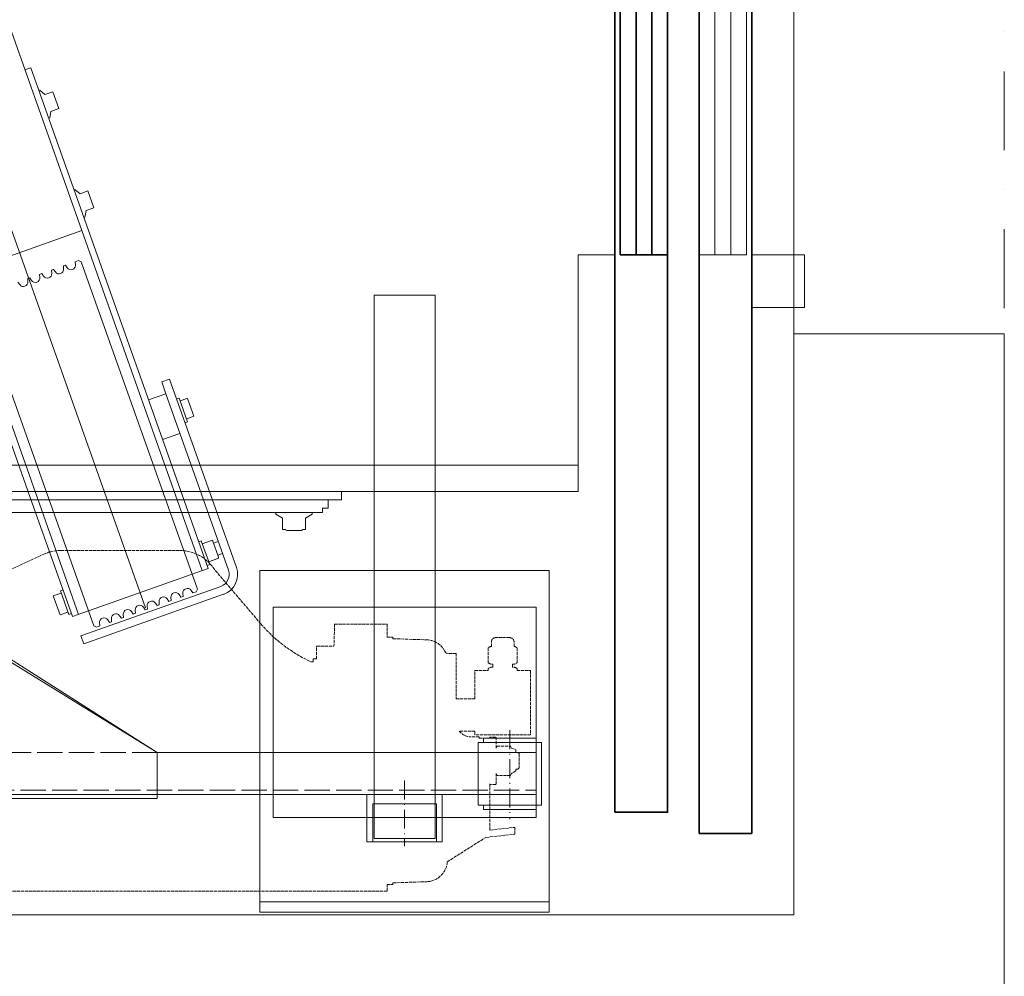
# Model space of a CAD drawing. Header units: millimetres. Extents: x 144573 to 336993, y 74252 to 247042.
# Tile 142 of 256: x 162926 to 163861, y 186472 to 187381. Entities that reach past the tile are written whole.
import ezdxf

# ---------------------------------------------------------------- set-up
doc = ezdxf.new("R2010")
doc.units = ezdxf.units.MM
for name, pattern in [('ACAD_ISO02W100', [15, 12, -3]), ('ACAD_ISO10W100', [18.5, 12, -3, 0.5, -3]), ('CK_Čerchovaná 50', [6, 3, -1.5, 0, -1.5])]:
    doc.linetypes.add(name, pattern=pattern)
for name, color, linetype, lineweight in [('CONT_25', 255, 'Continuous', 0), ('DASH_25', 255, 'ACAD_ISO02W100', 0), ('DASHD_25', 255, 'ACAD_ISO10W100', 0), ('NOVÁ TENKÁ', 255, 'Continuous', 0), ('TENKA', 255, 'Continuous', 0), ('ŽB', 255, 'Continuous', 0)]:
    doc.layers.add(name, color=color, linetype=linetype, lineweight=lineweight)

# ---------------------------------------------------------------- blocks, each defined once
blk = doc.blocks.new('MX20_Planview')
at = {"layer": 'DASH_25', "ltscale": 0.25}
for p, q in [((58.22, 667.01), (58.22, 679.77)), ((58.22, 679.77), (119.22, 679.77)), ((119.22, 679.77), (119.22, 626.77)), ((36.62, 667.01), (50.86, 667.01)), ((56.36, 667.01), (58.22, 667.01)), ((132, 661.74), (133.59, 665.71)), ((133.59, 665.71), (136, 665.71)), ((136, 667.74), (137.2, 668.94)), ((136, 665.71), (136, 667.74)), ((137.2, 668.94), (150.8, 668.94)), ((150.8, 668.94), (152, 667.74)), ((152, 667.74), (152, 665.71)), ((152, 665.71), (153.61, 665.71)), ((153.61, 665.71), (156, 661.74)), ((207.3, 664.74), (213.81, 664.77)), ((209.91, 640.94), (207.3, 664.74)), ((216.81, 637.28), (213.81, 664.77)), ((26.94, 659.85), (26.94, 646.69)), ((35.42, 664.05), (31.14, 664.05)), ((55.16, 662.65), (52.06, 662.65)), ((130.14, 660.67), (132, 661.74)), ((130.14, 648.02), (130.14, 660.67)), ((156, 661.74), (157.86, 660.67)), ((157.86, 660.67), (157.86, 648.02)), ((122, 646.94), (121.5, 646.44)), ((121.5, 646.44), (121.5, 641.44)), ((132, 646.94), (122, 646.94)), ((132, 646.94), (130.14, 648.02)), ((157.86, 648.02), (156, 646.94)), ((156, 646.94), (166, 646.94)), ((166, 646.94), (166.5, 646.44)), ((166.5, 646.44), (166.5, 641.44)), ((35.42, 642.49), (31.14, 642.49)), ((36.62, 639.53), (50.86, 639.53)), ((55.16, 643.89), (52.06, 643.89)), ((56.36, 639.53), (58.22, 639.53)), ((58.22, 626.77), (58.22, 639.53)), ((121.5, 641.44), (122, 640.94)), ((122, 640.94), (122.65, 640.94)), ((122.65, 640.94), (122.58, 640.94)), ((122.65, 630.94), (122.65, 640.94)), ((166.5, 641.44), (166, 640.94)), ((209.91, 640.94), (166, 640.94)), ((240.03, 600.58), (216.81, 637.28)), ((121.39, 630.94), (121.2, 622.63)), ((121.39, 630.94), (122.65, 630.94)), ((122.65, 630.94), (122.58, 630.94)), ((85.01, 626.77), (58.22, 626.77)), ((85.01, 626.77), (85.01, 608.94)), ((115.71, 626.77), (115.71, 611.82)), ((119.22, 626.77), (115.71, 626.77)), ((42, 608.94), (85.01, 608.94)), ((42, 608.94), (42, 601.25)), ((27.95, 548.94), (29.08, 581.31)), ((260.05, 548.94), (258.92, 581.31)), ((260.05, 548.94), (258.92, 581.31)), ((14.25, 543.5), (26.5, 543.5)), ((14.25, 493.5), (14.25, 543.5)), ((26.5, 548.94), (27.95, 548.94)), ((26.5, 543.5), (26.5, 548.94)), ((261.5, 548.94), (260.05, 548.94)), ((261.5, 548.94), (260.05, 548.94)), ((261.5, 543.5), (261.5, 548.94)), ((261.5, 543.5), (268, 543.5)), ((268, -543.5), (268, 543.5)), ((14.25, 493.5), (35.1, 492.94)), ((35.1, 476.71), (35.1, 492.94)), ((47.1, 476.21), (35.6, 476.21)), ((47.1, 473.21), (47.1, 476.21)), ((50.02, 473.21), (47.1, 473.21)), ((50.02, 473.21), (50.02, 471.22)), ((13.84, 423.43), (-37.67, 379.54)), ((-55.94, 233.58), (-55.94, 345.96)), ((-27.63, 164), (-52.19, 216.67)), ((-30.54, 163.5), (-30.54, 151.5)), ((-27.63, 164), (-30.04, 164)), ((-22.54, 161.5), (-22.54, 161.5)), ((-30.04, 151), (-22.54, 151)), ((-22.54, 153.5), (-22.54, 153.5)), ((-22.54, 151), (-22.54, 149)), ((-22.54, 149), (-21.79, 149)), ((-20.94, 99.71), (-20.94, 140.78)), ((-20.94, 101.71), (-20.94, 99.71)), ((-10.94, 89.71), (0, 89.71)), ((0, -89.71), (0, 89.71)), ((-10.94, -89.71), (0, -89.71)), ((-20.94, -101.71), (-20.94, -99.71)), ((-20.94, -99.71), (-20.94, -140.78)), ((-22.54, -149), (-21.79, -149)), ((-22.54, -151), (-22.54, -149)), ((-30.54, -163.5), (-30.54, -151.5)), ((-30.04, -151), (-22.54, -151)), ((-27.63, -164), (-52.19, -216.67)), ((-27.63, -164), (-30.04, -164)), ((-55.94, -233.58), (-55.94, -345.96)), ((13.84, -423.43), (-37.67, -379.54)), ((35.02, -492.94), (35.02, -476.71)), ((35.52, -476.21), (47.02, -476.21)), ((47.02, -473.21), (50.02, -473.21)), ((47.02, -473.21), (47.02, -476.21)), ((50.02, -473.21), (50.02, -471.22)), ((14.25, -493.5), (35.02, -492.94)), ((14.25, -543.5), (14.25, -493.5)), ((14.25, -543.5), (26.5, -543.5)), ((26.5, -543.5), (26.5, -548.94)), ((26.5, -548.94), (27.95, -548.94)), ((27.95, -548.94), (29.08, -581.31)), ((260.05, -548.94), (258.92, -581.31)), ((260.05, -548.94), (258.92, -581.31)), ((261.5, -548.94), (260.05, -548.94)), ((261.5, -548.94), (260.05, -548.94)), ((261.5, -543.5), (261.5, -548.94)), ((261.5, -543.5), (268, -543.5)), ((42, -608.94), (42, -601.25)), ((236, -627.94), (236, -604.77)), ((238.04, -601.93), (238.04, -601.93)), ((245.12, -599.63), (238.07, -601.92)), ((42, -608.94), (85.01, -608.94)), ((85.01, -613.07), (85.01, -608.94)), ((85.01, -626.77), (85.01, -608.94)), ((58.22, -626.77), (58.22, -639.53)), ((85.01, -626.77), (58.22, -626.77)), ((121.3, -626.77), (119.22, -626.77)), ((119.22, -679.77), (119.22, -626.77)), ((121.39, -630.94), (121.3, -626.77)), ((224, -625.92), (217.44, -636.29)), ((122.58, -630.94), (121.39, -630.94)), ((122.58, -630.94), (122.58, -640.94)), ((236, -627.94), (226, -627.94)), ((236, -627.94), (226, -627.94)), ((35.42, -642.49), (31.14, -642.49)), ((36.62, -639.53), (50.86, -639.53)), ((55.16, -643.89), (52.06, -643.89)), ((56.36, -639.53), (58.22, -639.53)), ((121.5, -641.44), (122, -640.94)), ((121.5, -646.44), (121.5, -641.44)), ((122.58, -640.94), (122, -640.94)), ((166.5, -641.44), (166, -640.94)), ((208.99, -640.94), (166, -640.94)), ((166.5, -646.44), (166.5, -641.44)), ((26.94, -646.69), (26.94, -659.85)), ((122, -646.94), (121.5, -646.44)), ((132, -646.94), (122, -646.94)), ((132, -646.94), (130.14, -648.02)), ((132, -646.94), (130.14, -648.02)), ((132, -646.94), (130.14, -648.02)), ((132, -646.94), (130.14, -648.02)), ((132, -646.94), (130.14, -648.02)), ((132, -646.94), (130.14, -648.02)), ((132, -646.94), (130.14, -648.02)), ((130.14, -648.02), (130.14, -660.67)), ((130.14, -648.02), (130.14, -660.67)), ((130.14, -648.02), (130.14, -660.67)), ((130.14, -648.02), (130.14, -660.67)), ((130.14, -648.02), (130.14, -660.67)), ((130.14, -648.02), (130.14, -660.67)), ((130.14, -648.02), (130.14, -660.67)), ((157.86, -648.02), (156, -646.94)), ((156, -646.94), (165.65, -646.94)), ((157.86, -648.02), (156, -646.94)), ((157.86, -648.02), (156, -646.94)), ((157.86, -648.02), (156, -646.94)), ((157.86, -648.02), (156, -646.94)), ((157.86, -660.67), (157.86, -648.02)), ((157.86, -660.67), (157.86, -648.02)), ((157.86, -660.67), (157.86, -648.02)), ((157.86, -660.67), (157.86, -648.02)), ((157.86, -660.67), (157.86, -648.02)), ((166, -646.94), (166.5, -646.44)), ((35.42, -664.05), (31.14, -664.05)), ((55.16, -662.65), (52.06, -662.65)), ((130.14, -660.67), (132, -661.74)), ((130.14, -660.67), (132, -661.74)), ((130.14, -660.67), (132, -661.74)), ((130.14, -660.67), (132, -661.74)), ((130.14, -660.67), (132, -661.74)), ((130.14, -660.67), (132, -661.74)), ((130.14, -660.67), (132, -661.74)), ((132, -661.74), (133.59, -665.71)), ((132, -661.74), (133.59, -665.71)), ((132, -661.74), (133.59, -665.71)), ((132, -661.74), (133.59, -665.71)), ((132, -661.74), (133.59, -665.71)), ((132, -661.74), (133.59, -665.71)), ((132, -661.74), (133.59, -665.71)), ((153.61, -665.71), (156, -661.74)), ((153.61, -665.71), (156, -661.74)), ((153.61, -665.71), (156, -661.74)), ((153.61, -665.71), (156, -661.74)), ((153.61, -665.71), (156, -661.74)), ((156, -661.74), (157.86, -660.67)), ((156, -661.74), (157.86, -660.67)), ((156, -661.74), (157.86, -660.67)), ((156, -661.74), (157.86, -660.67)), ((156, -661.74), (157.86, -660.67)), ((36.62, -667.01), (50.86, -667.01)), ((56.36, -667.01), (58.22, -667.01)), ((58.22, -667.01), (58.22, -679.77)), ((133.59, -665.71), (136, -665.71)), ((133.59, -665.71), (136, -665.71)), ((133.59, -665.71), (136, -665.71)), ((133.59, -665.71), (136, -665.71)), ((133.59, -665.71), (136, -665.71)), ((133.59, -665.71), (136, -665.71)), ((133.59, -665.71), (136, -665.71)), ((136, -665.71), (136, -667.74)), ((136, -665.71), (136, -667.74)), ((136, -665.71), (136, -667.74)), ((136, -665.71), (136, -667.74)), ((136, -665.71), (136, -667.74)), ((136, -665.71), (136, -667.74)), ((136, -667.74), (137.2, -668.94)), ((136, -667.74), (137.2, -668.94)), ((136, -667.74), (137.2, -668.94)), ((136, -667.74), (137.2, -668.94)), ((136, -667.74), (137.2, -668.94)), ((136, -667.74), (137.2, -668.94)), ((137.2, -668.94), (150.8, -668.94)), ((137.2, -668.94), (150.8, -668.94)), ((137.2, -668.94), (150.8, -668.94)), ((137.2, -668.94), (150.8, -668.94)), ((137.2, -668.94), (150.8, -668.94)), ((137.2, -668.94), (139.4, -668.94)), ((150.8, -668.94), (152, -667.74)), ((150.8, -668.94), (152, -667.74)), ((150.8, -668.94), (152, -667.74)), ((150.8, -668.94), (152, -667.74)), ((150.8, -668.94), (152, -667.74)), ((152, -665.71), (153.61, -665.71)), ((152, -667.74), (152, -665.71)), ((152, -667.74), (152, -665.71)), ((152, -667.74), (152, -665.71)), ((152, -667.74), (152, -665.71)), ((152, -667.74), (152, -665.71)), ((152, -665.71), (153.61, -665.71)), ((152, -665.71), (153.61, -665.71)), ((152, -665.71), (153.61, -665.71)), ((152, -665.71), (153.61, -665.71)), ((58.22, -679.77), (119.22, -679.77))]:
    blk.add_line(p, q, dxfattribs=at)
for centre, radius, start, end in [((40.59, 663.58), 5.25, 139.11761, 174.81528), ((46.89, 663.58), 5.25, 349.84147, 40.88239), ((60.33, 663.58), 5.25, 139.11761, 190.15853), ((31.14, 659.85), 4.2, 90, 180), ((31.14, 646.69), 4.2, 180, 270), ((40.59, 642.97), 5.25, 185.18472, 220.88239), ((46.89, 642.97), 5.25, 319.11761, 10.15853), ((60.33, 642.97), 5.25, 169.84147, 220.88239), ((107.21, 622.94), 14, 307.39164, 360), ((39, 601.25), 3, 288.03429, 360), ((238.93, 580.61), 20, 2, 86.84122), ((49.07, 580.61), 20, 117.19865, 178), ((-77.38, 530.07), 140.33, 310.54203, 335.20761), ((35.6, 476.71), 0.5, 180, 270), ((-15.94, 345.96), 40, 122.89816, 180), ((-15.94, 233.58), 40, 180, 205), ((-30.04, 163.5), 0.5, 90, 180), ((-30.04, 151.5), 0.5, 180, 270), ((-60.94, 140.78), 40, 0, 11.85223), ((-10.94, 99.71), 10, 180, 270), ((-10.94, -99.71), 10, 90, 180), ((-60.94, -140.78), 40, 348.14777, 0), ((-30.04, -151.5), 0.5, 90, 180), ((-30.04, -163.5), 0.5, 180, 270), ((-15.94, -233.58), 40, 155, 180), ((-15.94, -345.96), 40, 180, 237.10184), ((-77.38, -530.07), 140.33, 24.79239, 49.45797), ((35.52, -476.71), 0.5, 90, 180), ((49.07, -580.61), 20, 182, 242.80135), ((238.93, -580.61), 20, 288.03429, 358), ((238.93, -580.61), 20, 288.03429, 358), ((39, -601.25), 3, 360, 71.96571), ((239, -604.77), 3, 108.03429, 180), ((226, -625.94), 2, 179.41992, 270), ((208.99, -630.94), 10, 270, 327.68631), ((31.14, -646.69), 4.2, 90, 180), ((40.59, -642.97), 5.25, 139.11761, 174.81528), ((46.89, -642.97), 5.25, 349.84147, 40.88239), ((60.33, -642.97), 5.25, 139.11761, 190.15853), ((31.14, -659.85), 4.2, 180, 270), ((40.59, -663.58), 5.25, 185.18472, 220.88239), ((46.89, -663.58), 5.25, 319.11761, 10.15853), ((60.33, -663.58), 5.25, 169.84147, 220.88239)]:
    blk.add_arc(centre, radius, start, end, dxfattribs=at)
blk = doc.blocks.new('10020_TravellingCableSupport_769652_0')
at = {"layer": 'CONT_25', "ltscale": 15}
for p, q in [((-4, 110), (-4, -110)), ((-4, 110), (0, 110)), ((0, 110), (0, -110)), ((-4, 75), (-180, 75)), ((-180, 75), (-180, -325)), ((-136, 75), (-176, 75)), ((-4, -110), (-136, -325)), ((0, -110), (-136, -325)), ((0, -110), (-4, -110)), ((-180, -325), (-136, -325)), ((-176, -325), (-176, -685)), ((-136, -325), (-136, -685)), ((-176, -629.99), (-186, -629.99)), ((-136, -629.99), (-126.68, -629.99)), ((-136, -685), (-176, -685))]:
    blk.add_line(p, q, dxfattribs=at)
at = {"layer": 'CONT_25', "ltscale": 2}
for p, q in [((-176, 75), (-176, -325)), ((-176, -524.25), (-221, -524.25)), ((-221, -595.75), (-221, -524.25)), ((-185, -529.75), (-221, -529.75)), ((-185, -590.25), (-185, -529.75)), ((-185, -590.25), (-221, -590.25)), ((-176, -595.75), (-221, -595.75))]:
    blk.add_line(p, q, dxfattribs=at)
at = {"layer": 'CONT_25', "ltscale": 1.5}
for p, q in [((-186.16, -635), (-190.16, -635)), ((-190.16, -635), (-190.16, -685)), ((-126.52, -630), (-186.16, -630)), ((-186.16, -630), (-186.16, -690)), ((-176.16, -630), (-186.16, -630)), ((-136.52, -630), (-126.52, -630)), ((-136, -629.99), (-126.56, -629.99)), ((-126.52, -630), (-126.52, -690)), ((-126.52, -635), (-122.52, -635)), ((-122.52, -635), (-122.52, -685)), ((-186.16, -685), (-190.16, -685)), ((-126.52, -690), (-186.16, -690)), ((-126.52, -685), (-122.52, -685))]:
    blk.add_line(p, q, dxfattribs=at)
at = {"layer": 'DASH_25', "ltscale": 2}
for p, q in [((-172, 75), (-172, -685)), ((-136, -325), (-136, 75))]:
    blk.add_line(p, q, dxfattribs=at)
at = {"layer": 'DASHD_25', "ltscale": 1.5}
for p, q in [((-162.74, -560), (-225.31, -560)), ((-114.83, -660), (-199.44, -660))]:
    blk.add_line(p, q, dxfattribs=at)
blk = doc.blocks.new('10020_Elevator_0')
at = {"layer": 'NOVÁ TENKÁ'}
for p, q in [((-775, 1880), (-775, 205)), ((-750, 1855), (-750, 205)), ((-885.49, 616.04), (885.09, 1245.09)), ((-891.82, 679.78), (527.46, 1183.53)), ((-526.87, 676.67), (892.48, 1180.44)), ((-780.8, 725.75), (-417.86, 854.21)), ((-526.87, 676.67), (-568.57, 794.5)), ((-902.67, 665.38), (-591.66, 775.71)), ((-795, 763.39), (-795, 448)), ((-783, 762.5), (-783, 430)), ((-578.35, 735.76), (-575.96, 737.41)), ((-372.15, 725.06), (-374.15, 730.72)), ((-893.92, 685.72), (-780.8, 725.75)), ((-735.09, 596.61), (-372.15, 725.06)), ((-572.67, 728.16), (-575.58, 727.93)), ((-574.34, 724.45), (-571.94, 726.1)), ((-572.67, 728.16), (-571.94, 726.1)), ((-568.66, 716.85), (-571.57, 716.62)), ((-570.33, 713.14), (-567.93, 714.79)), ((-568.66, 716.85), (-567.93, 714.79)), ((-393.55, 716.61), (-397.68, 711.78)), ((-397.68, 711.78), (-395.01, 704.24)), ((-393.83, 717.39), (-393.55, 716.61)), ((-874.33, 703.79), (-892.24, 697.45)), ((-871.66, 696.25), (-874.33, 703.79)), ((-564.65, 705.54), (-567.55, 705.31)), ((-566.32, 701.83), (-563.92, 703.48)), ((-564.65, 705.54), (-563.92, 703.48)), ((-420.23, 708.05), (-419.95, 707.27)), ((-419.95, 707.27), (-413.71, 706.11)), ((-411.04, 698.57), (-413.71, 706.11)), ((-411.04, 698.57), (-395.01, 704.24)), ((-889.57, 689.91), (-892.24, 697.45)), ((-869.3, 697.08), (-891.93, 689.07)), ((-868.47, 694.72), (-869.3, 697.08)), ((-560.64, 694.23), (-563.54, 694)), ((-560.64, 694.23), (-559.91, 692.17)), ((-891.92, 680.06), (-893.92, 685.72)), ((-891.09, 686.72), (-891.93, 689.07)), ((-562.31, 690.52), (-559.91, 692.17)), ((-487.82, 683.25), (-491.95, 678.42)), ((-488.1, 684.02), (-487.82, 683.25)), ((-919.81, 674.96), (-912.27, 677.63)), ((-872.77, 542.04), (-919.81, 674.96)), ((-865.23, 544.71), (-912.27, 677.63)), ((-848.14, 556.59), (-891.92, 680.06)), ((-556.73, 677.22), (-867.74, 566.89)), ((-526.87, 676.67), (-850.21, 562.22)), ((-556.63, 682.92), (-559.53, 682.69)), ((-555.51, 679.77), (-556.73, 677.22)), ((-556.63, 682.92), (-555.51, 679.77)), ((-514.5, 674.68), (-514.22, 673.9)), ((-514.22, 673.9), (-507.98, 672.74)), ((-491.95, 678.42), (-489.28, 670.88)), ((-902.67, 665.38), (-903.89, 662.83)), ((-505.31, 665.2), (-507.98, 672.74)), ((-505.31, 665.2), (-489.28, 670.88)), ((-903.89, 662.83), (-902.77, 659.68)), ((-899.87, 659.91), (-902.77, 659.68)), ((-899.49, 650.43), (-897.09, 652.08)), ((-899.49, 650.43), (-898.76, 648.37)), ((-895.86, 648.6), (-898.76, 648.37)), ((-895.48, 639.12), (-893.08, 640.77)), ((-895.48, 639.12), (-894.75, 637.06)), ((-891.85, 637.29), (-894.75, 637.06)), ((-891.47, 627.81), (-889.07, 629.46)), ((-891.47, 627.81), (-890.74, 625.75)), ((-887.83, 625.98), (-890.74, 625.75)), ((-887.46, 616.5), (-885.06, 618.15)), ((-887.46, 616.5), (-886.72, 614.44)), ((-883.82, 614.67), (-886.72, 614.44)), ((-682.11, 596.79), (-687.95, 613.29)), ((-883.44, 605.19), (-881.04, 606.84)), ((-883.44, 605.19), (-882.71, 603.13)), ((-879.81, 603.36), (-882.71, 603.13)), ((-719.82, 583.44), (-725.66, 599.94)), ((-670.8, 600.79), (-682.11, 596.79)), ((-668.13, 593.25), (-670.8, 600.79)), ((-879.43, 593.88), (-877.03, 595.53)), ((-879.43, 593.88), (-878.7, 591.82)), ((-875.8, 592.05), (-878.7, 591.82)), ((-682.11, 596.79), (-849.91, 537.4)), ((-848.21, 556.57), (-735.09, 596.61)), ((-668.13, 593.25), (-847.24, 529.86)), ((-875.42, 582.57), (-873.02, 584.22)), ((-875.42, 582.57), (-874.69, 580.51)), ((-871.79, 580.74), (-874.69, 580.51)), ((-708.77, 576.22), (-686.15, 584.22)), ((-688.98, 583.22), (-686.74, 576.91)), ((-686.98, 586.58), (-686.15, 584.22)), ((-871.41, 571.26), (-869.01, 572.91)), ((-871.41, 571.26), (-870.29, 568.11)), ((-709.61, 578.57), (-708.77, 576.22)), ((-705.95, 577.22), (-703.71, 570.9)), ((-703.44, 570.15), (-703.71, 570.9)), ((-703.44, 570.15), (-686.48, 576.15)), ((-686.74, 576.91), (-686.48, 576.15)), ((-870.29, 568.11), (-867.74, 566.89)), ((-844.55, 555.21), (-821.92, 563.22)), ((-821.64, 553.42), (-824.75, 562.22)), ((-822.76, 565.58), (-821.92, 563.22)), ((-845.38, 557.57), (-844.55, 555.21)), ((-838.61, 547.42), (-841.72, 556.21)), ((-837.46, 546.87), (-822.19, 552.27)), ((-833.89, 543.07), (-835.48, 547.57)), ((-822.57, 547.08), (-824.17, 551.57)), ((-800.33, 486), (-796.72, 492.25)), ((-796.72, 492.25), (-795, 492.25)), ((-811.37, 483), (-812, 481.92)), ((-812, 481.92), (-812, 468.09)), ((-811, 483), (-811.37, 483)), ((-800.33, 486), (-811, 486)), ((-811, 483), (-811, 486)), ((-811.37, 467), (-812, 468.09)), ((-811, 467), (-811.37, 467)), ((-811, 464), (-811, 467)), ((-811, 464), (-800.33, 464)), ((-800.33, 464), (-796.72, 457.75)), ((-796.72, 457.75), (-795, 457.75)), ((-791, 448), (-795, 448)), ((-791, 442.5), (-791, 448)), ((-791, 442.5), (-783, 442.5)), ((-775, 430), (-783, 430)), ((-550, 40), (-600, 40)), ((-600, 40), (-600, -10)), ((-550, -10), (-550, 40)), ((-550, 0), (450, 0)), ((-600, -10), (-550, -10))]:
    blk.add_line(p, q, dxfattribs=at)
at = {"layer": 'NOVÁ TENKÁ', "lineweight": 35}
for p, q in [((-1100, 40), (-1100, 90)), ((-1100, 90), (1000, 90)), ((1000, 40), (-1100, 40))]:
    blk.add_line(p, q, dxfattribs=at)
at = {"layer": 'NOVÁ TENKÁ'}
for points in [[(-850, 507.5), (-1175, 507.5), (-1175, 232.5), (-850, 232.5)], [(-885, 495), (-1085, 495), (-1085, 245), (-885, 245)], [(-1072, 341), (-1072, 399), (-1105, 399), (-1105, 341)], [(-588.5, 341), (-588.5, 399), (-1105, 399), (-1105, 341)], [(-50, 45), (-50, 90), (-550, 90), (-550, 45)]]:
    blk.add_lwpolyline(points, close=True, dxfattribs=at)
for points in [[(-1165, 507.5), (-1165, 232.5)], [(-775, 205), (-550, 205), (-550, 170)], [(-550, 75), (-50, 75)], [(-550, 60), (-50, 60)]]:
    blk.add_lwpolyline(points, dxfattribs=at)
at = {"layer": 'NOVÁ TENKÁ', "lineweight": 35}
for points in [[(-1080, 170), (980, 170), (980, 120), (-1080, 120)], [(-50, 120), (-50, 165), (-550, 165), (-550, 120)]]:
    blk.add_lwpolyline(points, close=True, dxfattribs=at)
for points in [[(-550, 150), (-50, 150)], [(-550, 135), (-50, 135)]]:
    blk.add_lwpolyline(points, dxfattribs=at)
at = {"layer": 'NOVÁ TENKÁ'}
for centre, radius, start, end in [((-575.92, 732.22), 4.3, 124.53137, 274.53137), ((-571.91, 720.91), 4.3, 124.53137, 274.53137), ((-567.89, 709.6), 4.3, 124.53137, 274.53137), ((-563.88, 698.29), 4.3, 124.53137, 274.53137), ((-559.87, 686.98), 4.3, 124.53137, 274.53137), ((-899.53, 655.62), 4.3, 304.53137, 94.53137), ((-895.52, 644.31), 4.3, 304.53137, 94.53137), ((-891.51, 633), 4.3, 304.53137, 94.53137), ((-887.49, 621.69), 4.3, 304.53137, 94.53137), ((-883.48, 610.38), 4.3, 304.53137, 94.53137), ((-879.47, 599.07), 4.3, 304.53137, 94.53137), ((-875.46, 587.76), 4.3, 304.53137, 94.53137), ((-871.45, 576.45), 4.3, 304.53137, 94.53137), ((-822.49, 553.12), 0.9, 289.49073, 19.49073), ((-853.92, 548.71), 12, 199.49073, 289.49073), ((-837.76, 547.72), 0.9, 199.49073, 289.49073), ((-853.92, 548.71), 20, 199.49073, 289.49073)]:
    blk.add_arc(centre, radius, start, end, dxfattribs=at)
at = {"layer": 'NOVÁ TENKÁ', "rotation": 180}
blk.add_blockref('MX20_Planview', (-887, 930), dxfattribs=at)
at = {"layer": 'NOVÁ TENKÁ'}
blk.add_blockref('10020_TravellingCableSupport_769652_0', (-887, 930), dxfattribs=at)

msp = doc.modelspace()

# ---------------------------------------------------------------- linework, layer by layer
at = {"layer": 'TENKA', "ltscale": 5}
msp.add_line((163661.48, 187082.759), (163661.48, 188232.759), dxfattribs=at)
at = {"layer": 'TENKA', "linetype": 'CK_Čerchovaná 50', "ltscale": 25}
msp.add_line((163861.48, 188232.759), (163861.48, 187082.759), dxfattribs=at)
at = {"layer": 'ŽB'}
for p, q in [((163661.48, 187082.759), (163661.48, 186530.259)), ((163861.48, 187082.759), (163861.48, 185895.259)), ((161561.48, 186530.259), (163661.48, 186530.259))]:
    msp.add_line(p, q, dxfattribs=at)
at = {"layer": 'ŽB', "ltscale": 5}
msp.add_line((163661.48, 187082.759), (163861.48, 187082.759), dxfattribs=at)

# ---------------------------------------------------------------- block references
at = {"rotation": 90}
msp.add_blockref('10020_Elevator_0', (163661.479, 187707.758), dxfattribs=at)

doc.saveas('drawing.dxf')
